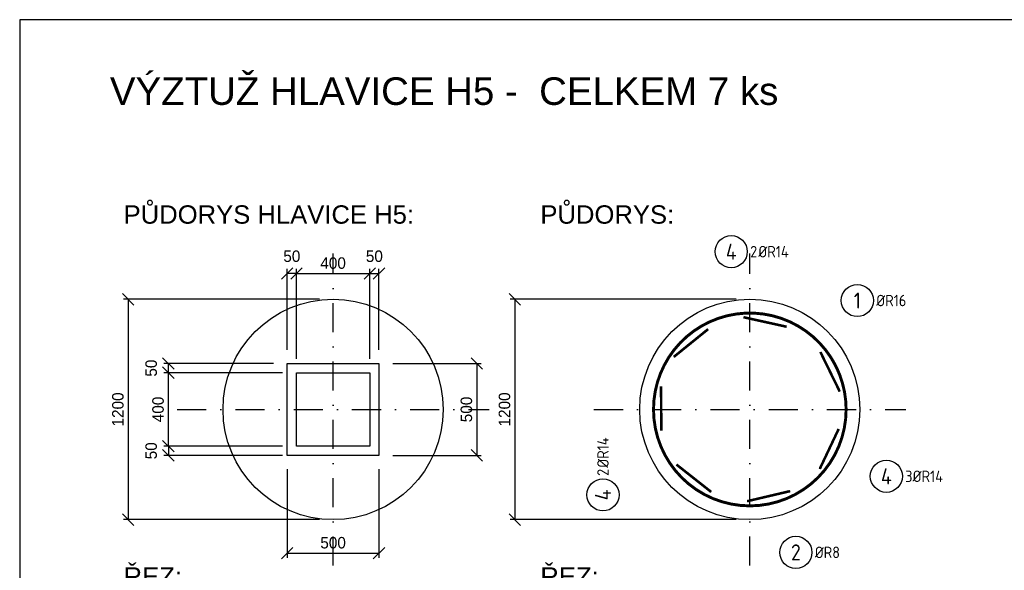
# Model space of a CAD drawing. Header units: millimetres. Extents: x 3999 to 14734, y -12994 to 4664.
# Tile 2 of 6: x 3999 to 9367, y -8568 to -5569. Entities that reach past the tile are written whole.
import ezdxf
from ezdxf.enums import TextEntityAlignment as Align

# ---------------------------------------------------------------- set-up
doc = ezdxf.new("R2010")
doc.units = ezdxf.units.MM
doc.header["$LTSCALE"] = 25
doc.linetypes.add('CERCHOVANA2', pattern=[12.7, 6.35, -3.175, 0, -3.175])
for name, color, linetype in [('HLAVICE', 2, 'Continuous'), ('KOTY', 4, 'Continuous'), ('KOTY25', 7, 'Continuous'), ('MODUL', 1, 'CERCHOVANA2'), ('TEXT05', 6, 'Continuous')]:
    doc.layers.add(name, color=color, linetype=linetype)
doc.styles.add('PAVLA', font='ARIAL.TTF')
doc.styles.add('RECOC_ISO9', font='ISO9.shx')
doc.dimstyles.new('ISO-25', dxfattribs={"dimtxt": 2.5, "dimasz": 2.5, "dimexe": 1.25, "dimexo": 0.625, "dimtad": 1, "dimtxsty": 'Standard', "dimcen": 2.5, "dimadec": 0, "dimazin": 0, "dimtfac": 1, "dimtmove": 0, "dimatfit": 3, "dimfxl": 0, "dimarcsym": 0})

# ---------------------------------------------------------------- blocks, each defined once
blk = doc.blocks.new('_Oblique')
at = {"color": 0, "linetype": 'ByBlock', "lineweight": -2}
blk.add_line((-0.5, -0.5), (0.5, 0.5), dxfattribs=at)
blk = doc.blocks.new('*D68')
at = {"layer": 'DEFPOINTS', "color": 0}
for p in [(5707.3, -7091.8), (4590.5, -8291.8), (5707.3, -8291.8)]:
    blk.add_point(p, dxfattribs=at)
at = {"layer": 'KOTY', "color": 0, "lineweight": -2}
for p, q in [((5632.3, -7091.8), (4565.5, -7091.8)), ((4590.5, -7091.8), (4590.5, -8291.8)), ((5632.3, -8291.8), (4565.5, -8291.8))]:
    blk.add_line(p, q, dxfattribs=at)
at = {"layer": 'KOTY', "color": 0, "lineweight": -2, "xscale": 62.5, "yscale": 62.5, "zscale": 62.5}
for p, rotation in [((4590.5, -7091.8), 90), ((4590.5, -8291.8), 270)]:
    blk.add_blockref('_Oblique', p, dxfattribs=dict(at, rotation=rotation))
at = {"layer": 'KOTY', "color": 0, "insert": (4534.2, -7691.8), "char_height": 62.5, "attachment_point": 5, "rotation": 90}
blk.add_mtext('1200', dxfattribs=at)
blk = doc.blocks.new('*D77')
at = {"layer": 'DEFPOINTS', "color": 0}
for p in [(5457.3, -6951.3), (5457.3, -7441.8), (5507.3, -7491.8)]:
    blk.add_point(p, dxfattribs=at)
at = {"layer": 'KOTY', "color": 0, "lineweight": -2}
for p, q in [((5457.3, -7366.8), (5457.3, -6926.3)), ((5507.3, -6951.3), (5457.3, -6951.3)), ((5507.3, -7416.8), (5507.3, -6926.3))]:
    blk.add_line(p, q, dxfattribs=at)
at = {"layer": 'KOTY', "color": 0, "lineweight": -2, "xscale": 62.5, "yscale": 62.5, "zscale": 62.5, "rotation": 180}
blk.add_blockref('_Oblique', (5457.3, -6951.3), dxfattribs=at)
at = {"layer": 'KOTY', "color": 0, "lineweight": -2, "xscale": 62.5, "yscale": 62.5, "zscale": 62.5}
blk.add_blockref('_Oblique', (5507.3, -6951.3), dxfattribs=at)
at = {"layer": 'KOTY', "color": 0, "insert": (5482.3, -6857.6), "char_height": 62.5, "attachment_point": 5}
blk.add_mtext('50', dxfattribs=at)
blk = doc.blocks.new('*D76')
at = {"layer": 'DEFPOINTS', "color": 0}
for p in [(5907.3, -6951.3), (5507.3, -7441.8), (5907.3, -7491.8)]:
    blk.add_point(p, dxfattribs=at)
at = {"layer": 'KOTY', "color": 0, "lineweight": -2}
for p, q in [((5507.3, -7366.8), (5507.3, -6926.3)), ((5507.3, -6951.3), (5907.3, -6951.3)), ((5907.3, -7416.8), (5907.3, -6926.3))]:
    blk.add_line(p, q, dxfattribs=at)
at = {"layer": 'KOTY', "color": 0, "lineweight": -2, "xscale": 62.5, "yscale": 62.5, "zscale": 62.5, "rotation": 180}
blk.add_blockref('_Oblique', (5507.3, -6951.3), dxfattribs=at)
at = {"layer": 'KOTY', "color": 0, "lineweight": -2, "xscale": 62.5, "yscale": 62.5, "zscale": 62.5}
blk.add_blockref('_Oblique', (5907.3, -6951.3), dxfattribs=at)
at = {"layer": 'KOTY', "color": 0, "insert": (5707.3, -6895.1), "char_height": 62.5, "attachment_point": 5}
blk.add_mtext('400', dxfattribs=at)
blk = doc.blocks.new('*D75')
at = {"layer": 'DEFPOINTS', "color": 0}
for p in [(5957.3, -6951.3), (5907.3, -7441.8), (5957.3, -7441.8)]:
    blk.add_point(p, dxfattribs=at)
at = {"layer": 'KOTY', "color": 0, "lineweight": -2}
for p, q in [((5907.3, -7366.8), (5907.3, -6926.3)), ((5907.3, -6951.3), (5957.3, -6951.3)), ((5957.3, -7366.8), (5957.3, -6926.3))]:
    blk.add_line(p, q, dxfattribs=at)
at = {"layer": 'KOTY', "color": 0, "lineweight": -2, "xscale": 62.5, "yscale": 62.5, "zscale": 62.5, "rotation": 180}
blk.add_blockref('_Oblique', (5907.3, -6951.3), dxfattribs=at)
at = {"layer": 'KOTY', "color": 0, "lineweight": -2, "xscale": 62.5, "yscale": 62.5, "zscale": 62.5}
blk.add_blockref('_Oblique', (5957.3, -6951.3), dxfattribs=at)
at = {"layer": 'KOTY', "color": 0, "insert": (5932.3, -6857.6), "char_height": 62.5, "attachment_point": 5}
blk.add_mtext('50', dxfattribs=at)
blk = doc.blocks.new('*D74')
at = {"layer": 'DEFPOINTS', "color": 0}
for p in [(4809.4, -7941.8), (5507.3, -7891.8), (5507.3, -7941.8)]:
    blk.add_point(p, dxfattribs=at)
at = {"layer": 'KOTY', "color": 0, "lineweight": -2}
for p, q in [((5432.3, -7891.8), (4784.4, -7891.8)), ((5432.3, -7941.8), (4784.4, -7941.8)), ((4809.4, -7891.8), (4809.4, -7941.8))]:
    blk.add_line(p, q, dxfattribs=at)
at = {"layer": 'KOTY', "color": 0, "lineweight": -2, "xscale": 62.5, "yscale": 62.5, "zscale": 62.5}
for p, rotation in [((4809.4, -7891.8), 90), ((4809.4, -7941.8), 270)]:
    blk.add_blockref('_Oblique', p, dxfattribs=dict(at, rotation=rotation))
at = {"layer": 'KOTY', "color": 0, "insert": (4715.7, -7916.8), "char_height": 62.5, "attachment_point": 5, "rotation": 90}
blk.add_mtext('50', dxfattribs=at)
blk = doc.blocks.new('*D73')
at = {"layer": 'DEFPOINTS', "color": 0}
for p in [(4809.4, -7491.8), (5507.3, -7491.8), (5457.3, -7891.8)]:
    blk.add_point(p, dxfattribs=at)
at = {"layer": 'KOTY', "color": 0, "lineweight": -2}
for p, q in [((5432.3, -7491.8), (4784.4, -7491.8)), ((4809.4, -7891.8), (4809.4, -7491.8)), ((5382.3, -7891.8), (4784.4, -7891.8))]:
    blk.add_line(p, q, dxfattribs=at)
at = {"layer": 'KOTY', "color": 0, "lineweight": -2, "xscale": 62.5, "yscale": 62.5, "zscale": 62.5}
for p, rotation in [((4809.4, -7491.8), 90), ((4809.4, -7891.8), 270)]:
    blk.add_blockref('_Oblique', p, dxfattribs=dict(at, rotation=rotation))
at = {"layer": 'KOTY', "color": 0, "insert": (4753.2, -7691.8), "char_height": 62.5, "attachment_point": 5, "rotation": 90}
blk.add_mtext('400', dxfattribs=at)
blk = doc.blocks.new('*D72')
at = {"layer": 'DEFPOINTS', "color": 0}
for p in [(4809.4, -7441.8), (5457.3, -7441.8), (5457.3, -7491.8)]:
    blk.add_point(p, dxfattribs=at)
at = {"layer": 'KOTY', "color": 0, "lineweight": -2}
for p, q in [((5382.3, -7441.8), (4784.4, -7441.8)), ((4809.4, -7491.8), (4809.4, -7441.8)), ((5382.3, -7491.8), (4784.4, -7491.8))]:
    blk.add_line(p, q, dxfattribs=at)
at = {"layer": 'KOTY', "color": 0, "lineweight": -2, "xscale": 62.5, "yscale": 62.5, "zscale": 62.5}
for p, rotation in [((4809.4, -7441.8), 90), ((4809.4, -7491.8), 270)]:
    blk.add_blockref('_Oblique', p, dxfattribs=dict(at, rotation=rotation))
at = {"layer": 'KOTY', "color": 0, "insert": (4715.7, -7466.8), "char_height": 62.5, "attachment_point": 5, "rotation": 90}
blk.add_mtext('50', dxfattribs=at)
blk = doc.blocks.new('*D71')
at = {"layer": 'DEFPOINTS', "color": 0}
for p in [(5957.3, -7441.8), (5957.3, -7941.8), (6490.4, -7941.8)]:
    blk.add_point(p, dxfattribs=at)
at = {"layer": 'KOTY', "color": 0, "lineweight": -2}
for p, q in [((6032.3, -7441.8), (6515.4, -7441.8)), ((6490.4, -7441.8), (6490.4, -7941.8)), ((6032.3, -7941.8), (6515.4, -7941.8))]:
    blk.add_line(p, q, dxfattribs=at)
at = {"layer": 'KOTY', "color": 0, "lineweight": -2, "xscale": 62.5, "yscale": 62.5, "zscale": 62.5}
for p, rotation in [((6490.4, -7441.8), 90), ((6490.4, -7941.8), 270)]:
    blk.add_blockref('_Oblique', p, dxfattribs=dict(at, rotation=rotation))
at = {"layer": 'KOTY', "color": 0, "insert": (6434.2, -7691.8), "char_height": 62.5, "attachment_point": 5, "rotation": 90}
blk.add_mtext('500', dxfattribs=at)
blk = doc.blocks.new('*D70')
at = {"layer": 'DEFPOINTS', "color": 0}
for p in [(5457.3, -7941.8), (5957.3, -7941.8), (5957.3, -8474.1)]:
    blk.add_point(p, dxfattribs=at)
at = {"layer": 'KOTY', "color": 0, "lineweight": -2}
for p, q in [((5457.3, -8016.8), (5457.3, -8499.1)), ((5957.3, -8016.8), (5957.3, -8499.1)), ((5457.3, -8474.1), (5957.3, -8474.1))]:
    blk.add_line(p, q, dxfattribs=at)
at = {"layer": 'KOTY', "color": 0, "lineweight": -2, "xscale": 62.5, "yscale": 62.5, "zscale": 62.5, "rotation": 180}
blk.add_blockref('_Oblique', (5457.3, -8474.1), dxfattribs=at)
at = {"layer": 'KOTY', "color": 0, "lineweight": -2, "xscale": 62.5, "yscale": 62.5, "zscale": 62.5}
blk.add_blockref('_Oblique', (5957.3, -8474.1), dxfattribs=at)
at = {"layer": 'KOTY', "color": 0, "insert": (5707.3, -8417.8), "char_height": 62.5, "attachment_point": 5}
blk.add_mtext('500', dxfattribs=at)
blk = doc.blocks.new('*U5', base_point=(15165.8, 5363.3))
at = {"color": 7}
blk.add_lwpolyline([(15681.3, 5904.8, 0, 0, 0), (15537.7, 5799.9, 25, 0, 0), (15497.3, 5770.4, 0, 0, 0)], format="xyseb", close=True, dxfattribs=at)
at = {"color": 200, "const_width": 16}
blk.add_lwpolyline([(15690.8, 5362.7, 1.000632), (14640.8, 5363.3, 1), (15690.8, 5363.3, 0.134451)], format="xyb", dxfattribs=at)
at = {"color": 200}
blk.add_lwpolyline([(15690.8, 5362.7, 1.000632), (14640.8, 5363.3, 1), (15690.8, 5363.3, 0.134451)], format="xyb", dxfattribs=at)
at = {"color": 140, "const_width": 16}
blk.add_lwpolyline([(15690.8, 5363.3, 0.134451), (15617.6, 5630.8, 0.134129)], format="xyb", dxfattribs=at)
at = {"color": 140}
blk.add_lwpolyline([(15690.8, 5363.3, 0.134451), (15617.6, 5630.8, 0.134129)], format="xyb", dxfattribs=at)
at = {"color": 7}
blk.add_circle((15752, 5956.5), 87.5, dxfattribs=at)
at = {"color": 3, "style": 'RECOC_ISO9'}
blk.add_text('1', height=87.5, dxfattribs=at).set_placement((15752, 5956.5), align=Align.MIDDLE_CENTER)
at = {"style": 'RECOC_ISO9'}
blk.add_text('%%cR16', height=62.5, dxfattribs=at).set_placement((15855.1, 5956.5), align=Align.MIDDLE_LEFT)
blk = doc.blocks.new('*U34', base_point=(15165.8, 5363.3))
at = {"color": 200, "const_width": 8}
blk.add_lwpolyline([(15690.8, 5363.3, -1), (14640.8, 5363.3, -1), (15690.8, 5363.3, -1)], format="xyb", dxfattribs=at)
at = {"color": 200}
blk.add_lwpolyline([(15690.8, 5363.3, -1), (14640.8, 5363.3, -1), (15690.8, 5363.3, -1)], format="xyb", dxfattribs=at)
at = {"color": 7}
blk.add_lwpolyline([(15387.7, 4667.6, 0, 0, 0), (15338.8, 4805.6, 25, 0, 0), (15322.1, 4852.7, 0, 0, 0)], format="xyseb", close=True, dxfattribs=at)
blk.add_circle((15417, 4585.1), 87.5, dxfattribs=at)
at = {"color": 3, "style": 'RECOC_ISO9'}
blk.add_text('2', height=87.5, dxfattribs=at).set_placement((15417, 4585.1), align=Align.MIDDLE_CENTER)
at = {"style": 'RECOC_ISO9'}
blk.add_text('%%cR8', height=62.5, dxfattribs=at).set_placement((15520.1, 4585.1), align=Align.MIDDLE_LEFT)
blk = doc.blocks.new('*D66')
at = {"layer": 'DEFPOINTS', "color": 0}
for p in [(7979.2, -7091.8), (6698.2, -8291.8), (7979.2, -8291.8)]:
    blk.add_point(p, dxfattribs=at)
at = {"layer": 'KOTY', "color": 0, "lineweight": -2}
for p, q in [((7904.2, -7091.8), (6673.2, -7091.8)), ((6698.2, -7091.8), (6698.2, -8291.8)), ((7904.2, -8291.8), (6673.2, -8291.8))]:
    blk.add_line(p, q, dxfattribs=at)
at = {"layer": 'KOTY', "color": 0, "lineweight": -2, "xscale": 62.5, "yscale": 62.5, "zscale": 62.5}
for p, rotation in [((6698.2, -7091.8), 90), ((6698.2, -8291.8), 270)]:
    blk.add_blockref('_Oblique', p, dxfattribs=dict(at, rotation=rotation))
at = {"layer": 'KOTY', "color": 0, "insert": (6641.9, -7691.8), "char_height": 62.5, "attachment_point": 5, "rotation": 90}
blk.add_mtext('1200', dxfattribs=at)
blk = doc.blocks.new('*U94', base_point=(7495.3, -7581.5))
at = {"color": 200, "const_width": 14}
blk.add_lwpolyline([(7495.2, -7566.4), (7496.7, -7806.5)], dxfattribs=at)
at = {"color": 200}
blk.add_lwpolyline([(7495.2, -7566.4), (7496.7, -7806.5)], dxfattribs=at)
at = {"color": 7}
blk.add_lwpolyline([(7224.8, -8082.7, 0, 0, 0), (7469.4, -7688.9, 25, 0, 0), (7495.7, -7646.5, 0, 0, 0)], format="xyseb", dxfattribs=at)
blk = doc.blocks.new('*U95', base_point=(7591.2, -8001.3))
at = {"color": 200, "const_width": 14}
blk.add_lwpolyline([(7579.4, -7992), (7768, -8140.5)], dxfattribs=at)
at = {"color": 200}
blk.add_lwpolyline([(7579.4, -7992), (7768, -8140.5)], dxfattribs=at)
at = {"color": 7}
blk.add_lwpolyline([(7263.6, -8135.9, 0, 0, 0), (7593.8, -8053.6, 25, 0, 0), (7642.3, -8041.5, 0, 0, 0)], format="xyseb", dxfattribs=at)
blk = doc.blocks.new('*U96', base_point=(7495.3, -7581.5))
at = {"color": 240}
blk.add_circle((7178.6, -8157.1), 87.5, dxfattribs=at)
for name, p in [('*U94', (7495.3, -7581.5)), ('*U95', (7591.2, -8001.3))]:
    blk.add_blockref(name, p)
at = {"style": 'RECOC_ISO9'}
for s, p in [('%%cR14', (7178.6, -8009.3)), ('2', (7178.6, -8053.9))]:
    blk.add_text(s, height=62.5, rotation=90, dxfattribs=at).set_placement(p, align=Align.MIDDLE_LEFT)
at = {"color": 3, "style": 'RECOC_ISO9'}
blk.add_text('4', height=87.5, rotation=90, dxfattribs=at).set_placement((7178.6, -8157.1), align=Align.MIDDLE_CENTER)
blk = doc.blocks.new('*U97', base_point=(7979.2, -8188.1))
at = {"color": 7}
blk.add_lwpolyline([(8637.3, -8070.6, 0, 0, 0), (8091.8, -8164.7, 25, 0, 0), (8042.5, -8173.2, 0, 0, 0)], format="xyseb", dxfattribs=at)
at = {"color": 200, "const_width": 14}
blk.add_lwpolyline([(7964.6, -8191.5), (8198.3, -8136.6)], dxfattribs=at)
at = {"color": 200}
blk.add_lwpolyline([(7964.6, -8191.5), (8198.3, -8136.6)], dxfattribs=at)
blk = doc.blocks.new('*U98', base_point=(8367.2, -8001.2))
at = {"color": 200, "const_width": 14}
blk.add_lwpolyline([(8360.8, -8014.8), (8463.6, -7797.8)], dxfattribs=at)
at = {"color": 200}
blk.add_lwpolyline([(8360.8, -8014.8), (8463.6, -7797.8)], dxfattribs=at)
at = {"color": 7}
blk.add_lwpolyline([(8640.8, -8027.2, 0, 0, 0), (8442.3, -7958.8, 25, 0, 0), (8395, -7942.4, 0, 0, 0)], format="xyseb", dxfattribs=at)
blk = doc.blocks.new('*U99', base_point=(8463, -7581.3))
at = {"color": 200, "const_width": 14}
blk.add_lwpolyline([(8469.6, -7594.8), (8364, -7379.2)], dxfattribs=at)
at = {"color": 200}
blk.add_lwpolyline([(8469.6, -7594.8), (8364, -7379.2)], dxfattribs=at)
at = {"color": 7}
blk.add_lwpolyline([(8681.8, -7978.9, 0, 0, 0), (8458.2, -7566.9, 25, 0, 0), (8434.4, -7522.9, 0, 0, 0)], format="xyseb", dxfattribs=at)
blk = doc.blocks.new('*U100', base_point=(7979.2, -8188.1))
at = {"color": 240}
blk.add_circle((8723.5, -8055.8), 87.5, dxfattribs=at)
for name, p in [('*U99', (8463, -7581.3)), ('*U98', (8367.2, -8001.2)), ('*U97', (7979.2, -8188.1))]:
    blk.add_blockref(name, p)
at = {"color": 3, "style": 'RECOC_ISO9'}
blk.add_text('4', height=87.5, dxfattribs=at).set_placement((8723.5, -8055.8), align=Align.MIDDLE_CENTER)
at = {"style": 'RECOC_ISO9'}
for s, p in [('3', (8826.6, -8055.8)), ('%%cR14', (8866.8, -8055.8))]:
    blk.add_text(s, height=62.5, dxfattribs=at).set_placement(p, align=Align.MIDDLE_LEFT)
blk = doc.blocks.new('*U101', base_point=(7577, -7395.6))
at = {"color": 7}
blk.add_lwpolyline([(7840.1, -6911.4, 0, 0, 0), (7649.2, -7309.7, 25, 0, 0), (7627.6, -7354.8, 0, 0, 0)], format="xyseb", dxfattribs=at)
at = {"color": 200, "const_width": 14}
blk.add_lwpolyline([(7565.3, -7405.1), (7752.1, -7254.2)], dxfattribs=at)
at = {"color": 200}
blk.add_lwpolyline([(7565.3, -7405.1), (7752.1, -7254.2)], dxfattribs=at)
blk = doc.blocks.new('*U102', base_point=(7960, -7192.7))
at = {"color": 7}
blk.add_lwpolyline([(7909.7, -6914.1, 0, 0, 0), (8005.3, -7160.2, 25, 0, 0), (8023.4, -7206.8, 0, 0, 0)], format="xyseb", dxfattribs=at)
at = {"color": 200, "const_width": 14}
blk.add_lwpolyline([(7945.3, -7189.5), (8179.7, -7241.4)], dxfattribs=at)
at = {"color": 200}
blk.add_lwpolyline([(7945.3, -7189.5), (8179.7, -7241.4)], dxfattribs=at)
blk = doc.blocks.new('*U103', base_point=(7577, -7395.6))
at = {"color": 240}
blk.add_circle((7878, -6832.5), 87.5, dxfattribs=at)
for name, p in [('*U101', (7577, -7395.6)), ('*U102', (7960, -7192.7))]:
    blk.add_blockref(name, p)
at = {"color": 3, "style": 'RECOC_ISO9'}
blk.add_text('4', height=87.5, dxfattribs=at).set_placement((7878, -6832.5), align=Align.MIDDLE_CENTER)
at = {"style": 'RECOC_ISO9'}
for s, p in [('2', (7981.1, -6832.5)), ('%%cR14', (8025.7, -6832.5))]:
    blk.add_text(s, height=62.5, dxfattribs=at).set_placement(p, align=Align.MIDDLE_LEFT)

msp = doc.modelspace()

# ---------------------------------------------------------------- linework, layer by layer
at = {"layer": 'HLAVICE'}
for points in [[(5457.293, -7441.822), (5957.293, -7441.822), (5957.293, -7941.822), (5457.293, -7941.822)], [(5507.293, -7491.822), (5907.293, -7491.822), (5907.293, -7891.822), (5507.293, -7891.822)]]:
    msp.add_lwpolyline(points, close=True, dxfattribs=at)
for centre in [(5707.293, -7691.822), (7979.157, -7691.822)]:
    msp.add_circle(centre, 600, dxfattribs=at)
at = {"layer": 'KOTY25', "linetype": 'Continuous'}
msp.add_lwpolyline([(3998.728, -12994.465), (14498.728, -12994.465), (14498.728, -5569.465), (3998.728, -5569.465)], close=True, dxfattribs=at)
at = {"layer": 'MODUL'}
for p, q in [((5707.293, -8541.822), (5707.293, -6841.822)), ((7979.157, -8541.822), (7979.157, -6841.822)), ((4857.293, -7691.822), (6557.293, -7691.822)), ((7129.157, -7691.822), (8829.157, -7691.822))]:
    msp.add_line(p, q, dxfattribs=at)

# ---------------------------------------------------------------- block references
at = {"layer": 'KOTY25'}
for name, p in [('*U103', (7577.006, -7395.618)), ('*U5', (7979.157, -7691.822)), ('*U34', (7979.157, -7691.822)), ('*U100', (7979.235, -8188.076)), ('*U96', (7495.328, -7581.471))]:
    msp.add_blockref(name, p, dxfattribs=at)

# ---------------------------------------------------------------- texts
at = {"layer": 'TEXT05', "style": 'PAVLA'}
msp.add_text('VÝZTUŽ HLAVICE H5 -  CELKEM 7 ks  ', height=150, dxfattribs=at).set_placement((4490.532, -6033.331))
at = {"layer": 'TEXT05', "color": 2, "style": 'PAVLA'}
for s, p in [('PŮDORYS HLAVICE H5:', (4565.157, -6680.204)), ('PŮDORYS:', (6837.334, -6680.204)), ('ŘEZ:', (4565.157, -8651.62)), ('ŘEZ:', (6837.334, -8651.62))]:
    msp.add_text(s, height=100, dxfattribs=at).set_placement(p)

# ---------------------------------------------------------------- dimensions: what is measured, and where the dimension line sits
at = {"layer": 'KOTY'}
for base, p1, p2, picture, middle in [((5457.293, -6951.328), (5507.293, -7491.822), (5457.293, -7441.822), '*D77', (5482.293, -6857.578)), ((5957.293, -6951.328), (5907.293, -7441.822), (5957.293, -7441.822), '*D75', (5932.293, -6857.578)), ((5907.293, -6951.328), (5507.293, -7441.822), (5907.293, -7491.822), '*D76', (5707.293, -6895.078)), ((5957.293, -8474.09), (5457.293, -7941.822), (5957.293, -7941.822), '*D70', (5707.293, -8417.84))]:
    dim = msp.add_linear_dim(base=base, p1=p1, p2=p2, dimstyle='ISO-25', override={"dimscale": 25, "dimexe": 1, "dimexo": 3, "dimgap": 1, "dimdec": 0, "dimblk1": 'Oblique', "dimblk2": 'Oblique', "dimsah": 1, "dimtmove": 2}, dxfattribs=at)
    dim.commit()
    dim.dimension.update_dxf_attribs({"geometry": picture, "text_midpoint": middle})
for base, p1, p2, override, picture, middle in [((4590.498, -8291.822), (5707.293, -7091.822), (5707.293, -8291.822), {"dimscale": 25, "dimexe": 1, "dimexo": 3, "dimgap": 1, "dimdec": 0, "dimlunit": 2, "dimblk1": 'OBLIQUE', "dimblk2": 'OBLIQUE', "dimsah": 1, "dimtmove": 2}, '*D68', (4534.248, -7691.822)), ((6698.173, -8291.822), (7979.157, -7091.822), (7979.157, -8291.822), {"dimscale": 25, "dimexe": 1, "dimexo": 3, "dimgap": 1, "dimdec": 0, "dimlunit": 2, "dimblk1": 'OBLIQUE', "dimblk2": 'OBLIQUE', "dimsah": 1, "dimtmove": 2}, '*D66', (6641.923, -7691.822)), ((4809.44, -7441.822), (5457.293, -7491.822), (5457.293, -7441.822), {"dimscale": 25, "dimexe": 1, "dimexo": 3, "dimgap": 1, "dimdec": 0, "dimblk1": 'Oblique', "dimblk2": 'Oblique', "dimsah": 1, "dimtmove": 2}, '*D72', (4715.69, -7466.822)), ((4809.44, -7491.822), (5457.293, -7891.822), (5507.293, -7491.822), {"dimscale": 25, "dimexe": 1, "dimexo": 3, "dimgap": 1, "dimdec": 0, "dimblk1": 'Oblique', "dimblk2": 'Oblique', "dimsah": 1, "dimtmove": 2}, '*D73', (4753.19, -7691.822)), ((6490.443, -7941.822), (5957.293, -7441.822), (5957.293, -7941.822), {"dimscale": 25, "dimexe": 1, "dimexo": 3, "dimgap": 1, "dimdec": 0, "dimblk1": 'Oblique', "dimblk2": 'Oblique', "dimsah": 1, "dimtmove": 2}, '*D71', (6434.193, -7691.822)), ((4809.44, -7941.822), (5507.293, -7891.822), (5507.293, -7941.822), {"dimscale": 25, "dimexe": 1, "dimexo": 3, "dimgap": 1, "dimdec": 0, "dimblk1": 'Oblique', "dimblk2": 'Oblique', "dimsah": 1, "dimtmove": 2}, '*D74', (4715.69, -7916.822))]:
    dim = msp.add_linear_dim(base=base, p1=p1, p2=p2, angle=90, dimstyle='ISO-25', override=override, dxfattribs=at)
    dim.commit()
    dim.dimension.update_dxf_attribs({"geometry": picture, "text_midpoint": middle})

doc.saveas('drawing.dxf')
